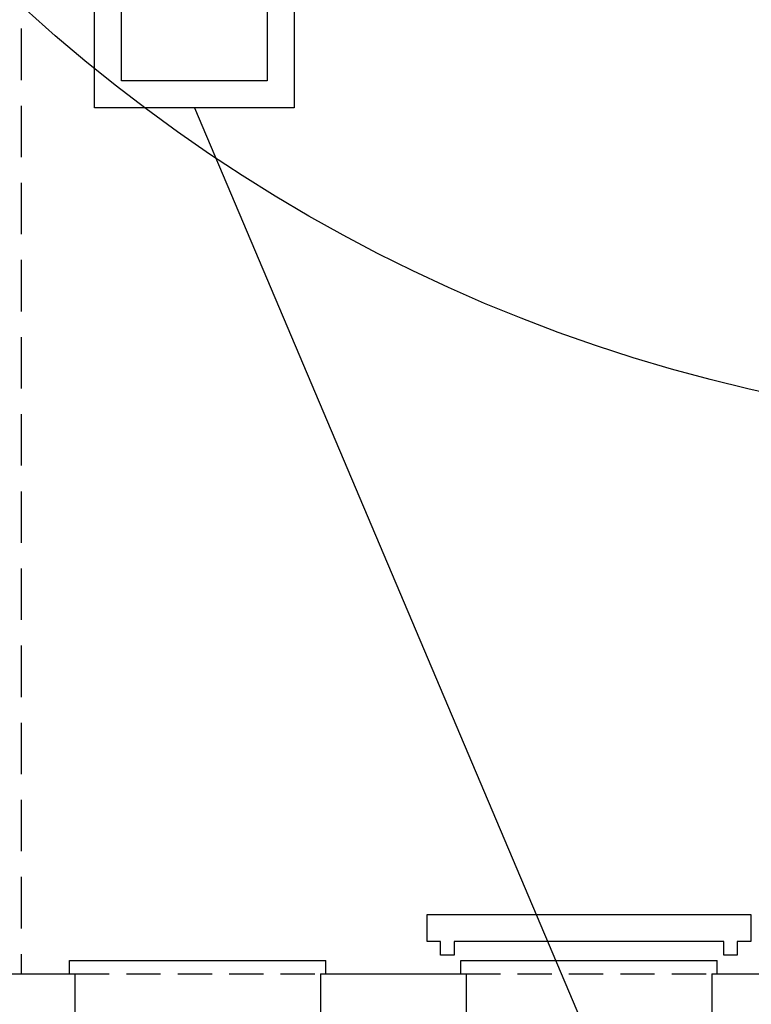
# Model space of a CAD drawing. Header units: millimetres. Extents: x 42924 to 92944, y -369470 to -179866.
# Tile 253 of 256: x 60523 to 60794, y -181901 to -181536. Entities that reach past the tile are written whole.
import ezdxf

# ---------------------------------------------------------------- set-up
doc = ezdxf.new("R2010")
doc.units = ezdxf.units.MM
doc.linetypes.add('HIDDEN', pattern=[9.525, 6.35, -3.175])
for name, color, linetype in [('!! 0_ Istn-okna', 8, 'Continuous'), ('!! 0_ Istn-sciany', 8, 'Continuous'), ('!! 0_ Istn-widok', 8, 'Continuous'), ('!! 0_Istn-cienka', 8, 'Continuous')]:
    doc.layers.add(name, color=color, linetype=linetype)
doc.layers.add('!! 0_Istn-grzejniki', color=8, linetype='Continuous', plot=False)
doc.layers.add('E_SAP_ZASIĘG', color=150, linetype='Continuous', plot=False)

msp = doc.modelspace()

# ---------------------------------------------------------------- linework, layer by layer
at = {"layer": '!! 0_ Istn-okna'}
for points in [[(60550.82347, -181410.45498), (60624.82347, -181410.45498), (60624.82347, -181568.45498), (60550.82347, -181568.45498)], [(60560.82347, -181420.45498), (60614.82347, -181420.45498), (60614.82347, -181558.45498), (60560.82347, -181558.45498)]]:
    msp.add_lwpolyline(points, close=True, dxfattribs=at)
msp.add_lwpolyline([(60587.82347, -181568.45498), (60734.06735, -181913.3878)], dxfattribs=at)
at = {"layer": '!! 0_ Istn-sciany'}
for points in [[(60479.56735, -181889.3878), (60543.56735, -181889.3878)], [(60543.56735, -181889.3878), (60543.56735, -181921.3878)], [(60634.56735, -181889.3878), (60688.56735, -181889.3878)], [(60634.56735, -181889.3878), (60634.56735, -181921.3878)], [(60688.56735, -181889.3878), (60688.56735, -181921.3878)], [(60779.56735, -181889.3878), (60799.56735, -181889.3878)], [(60779.56735, -181889.3878), (60779.56735, -181921.3878)]]:
    msp.add_lwpolyline(points, dxfattribs=at)
at = {"layer": '!! 0_ Istn-widok', "linetype": 'HIDDEN', "ltscale": 3}
msp.add_line((60523.57394, -181253.3878), (60523.57394, -181889.3878), dxfattribs=at)
at = {"layer": '!! 0_ Istn-widok'}
for points in [[(60541.56735, -181884.3878), (60636.56735, -181884.3878)], [(60541.56735, -181889.3878), (60541.56735, -181884.3878)], [(60636.56735, -181889.3878), (60636.56735, -181884.3878)], [(60686.56735, -181884.3878), (60781.56735, -181884.3878)], [(60686.56735, -181889.3878), (60686.56735, -181884.3878)], [(60781.56735, -181889.3878), (60781.56735, -181884.3878)]]:
    msp.add_lwpolyline(points, dxfattribs=at)
at = {"layer": '!! 0_Istn-cienka', "linetype": 'HIDDEN', "ltscale": 2}
for points in [[(60543.56735, -181889.3878), (60634.56735, -181889.3878)], [(60688.56735, -181889.3878), (60779.56735, -181889.3878)]]:
    msp.add_lwpolyline(points, dxfattribs=at)
at = {"layer": '!! 0_Istn-grzejniki'}
msp.add_lwpolyline([(60679.06735, -181882.3878), (60679.06735, -181877.3878), (60674.06735, -181877.3878), (60674.06735, -181867.3878), (60794.06735, -181867.3878), (60794.06735, -181877.3878), (60789.06735, -181877.3878), (60789.06735, -181882.3878), (60784.06735, -181882.3878), (60784.06735, -181877.3878), (60684.06735, -181877.3878), (60684.06735, -181882.3878)], close=True, dxfattribs=at)
at = {"layer": 'E_SAP_ZASIĘG'}
for centre in [(60076.8218, -181088.08994), (60928.90732, -181088.08994)]:
    msp.add_circle(centre, 600, dxfattribs=at)

doc.saveas('drawing.dxf')
